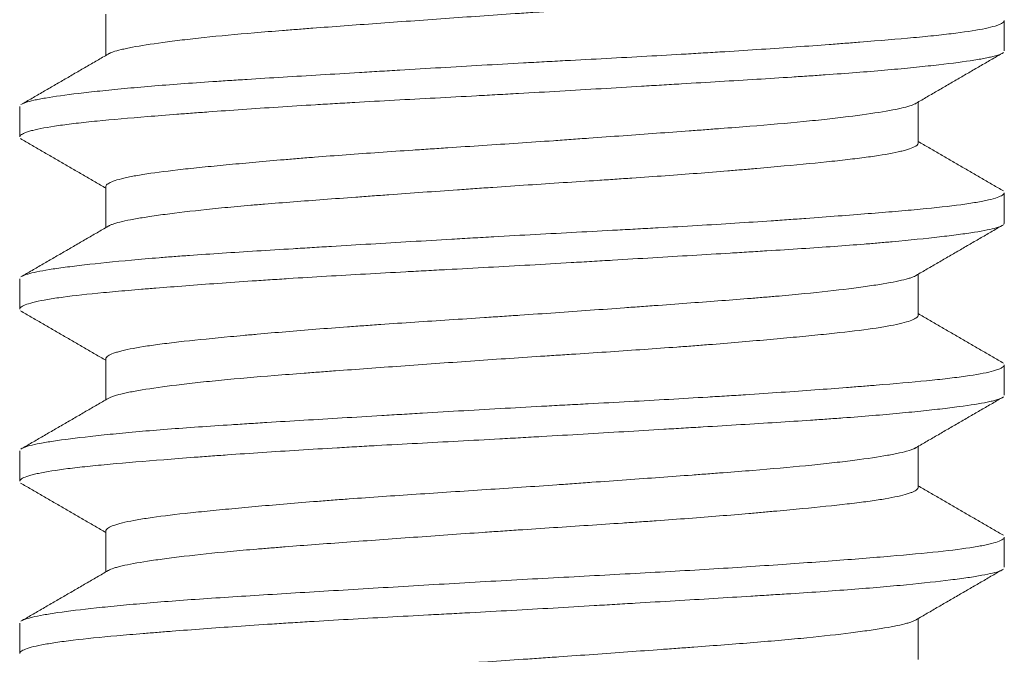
# Model space of a CAD drawing. Header units: millimetres. Extents: x 25 to 1460, y 35 to 806.
# Tile 40 of 47: x 851.77 to 855.77, y 437.78 to 440.36. Entities that reach past the tile are written whole.
import ezdxf

# ---------------------------------------------------------------- set-up
doc = ezdxf.new("R2010")
doc.units = ezdxf.units.MM
doc.layers.add('1', color=7, linetype='Continuous', true_color=0xffffff)

msp = doc.modelspace()

# ---------------------------------------------------------------- linework, layer by layer
at = {"layer": '1', "color": 155, "linetype": 'Continuous', "lineweight": 18}
for p, q in [((852.1177, 440.3795), (852.1177, 440.2125)), ((855.7677, 440.2316), (855.7677, 440.3536)), ((855.4177, 439.856), (855.4177, 440.0228)), ((851.7677, 440.004), (851.7677, 439.8817)), ((852.1177, 439.6791), (852.1177, 439.5125)), ((855.7677, 439.5312), (855.7677, 439.6539)), ((855.7677, 439.5308), (855.7656, 439.526)), ((851.7677, 439.3036), (851.7677, 439.1814)), ((855.4177, 439.1559), (855.4177, 439.3228)), ((852.1177, 438.9795), (852.1177, 438.8125)), ((855.7677, 438.8317), (855.7677, 438.9538)), ((855.4177, 438.4558), (855.4177, 438.6228)), ((851.7677, 438.6041), (851.7677, 438.4814)), ((852.1177, 438.2793), (852.1177, 438.1125)), ((855.7677, 438.1312), (855.7677, 438.2537)), ((851.7677, 437.9037), (851.7677, 437.7817)), ((855.4177, 437.7562), (855.4177, 437.9228))]:
    msp.add_line(p, q, dxfattribs=at)
for points, knots in [([(852.1282, 440.2186), (852.133, 440.2214), (852.1393, 440.2241), (852.1561, 440.2298), (852.1671, 440.2329), (852.1867, 440.2376), (852.1937, 440.2392), (852.2089, 440.2424), (852.2169, 440.244), (852.2594, 440.252), (852.3008, 440.2584), (852.3737, 440.2683), (852.3999, 440.2717), (852.442, 440.2767), (852.4565, 440.2784), (852.4862, 440.2817), (852.5014, 440.2834), (852.5793, 440.2917), (852.6474, 440.2981), (852.7579, 440.3074), (852.7961, 440.3105), (852.8557, 440.3152), (852.8759, 440.3168), (852.9166, 440.3199), (852.9372, 440.3215), (853.0412, 440.3294), (853.1278, 440.3357), (853.2626, 440.3455), (853.3084, 440.3488), (853.4017, 440.3556), (853.4486, 440.3589), (853.5898, 440.369), (853.6845, 440.3757), (853.8038, 440.3837), (853.8277, 440.3853), (853.8756, 440.3885), (853.8996, 440.3901), (853.9715, 440.3948), (854.019, 440.3979), (854.1596, 440.4072), (854.2513, 440.4133), (854.3633, 440.4212), (854.3855, 440.4228), (854.4298, 440.4261), (854.4518, 440.4277), (854.517, 440.4326), (854.5593, 440.4359), (854.6827, 440.4458), (854.7603, 440.4525), (854.8515, 440.4608), (854.8695, 440.4624), (854.9048, 440.4657), (854.9222, 440.4674), (854.9729, 440.4722), (855.005, 440.4754), (855.0965, 440.4848), (855.1508, 440.4909), (855.2104, 440.4987), (855.2219, 440.5003), (855.244, 440.5035), (855.2547, 440.5051), (855.2849, 440.5099), (855.3031, 440.5132), (855.3516, 440.5229), (855.3762, 440.5296), (855.4011, 440.5397), (855.4074, 440.5431), (855.4154, 440.5496), (855.4175, 440.5526), (855.4177, 440.5557)], [0, 0, 0, 0, 0.025276, 0.025276, 0.053998, 0.053998, 0.068359, 0.068359, 0.082721, 0.082721, 0.140165, 0.140165, 0.168888, 0.168888, 0.183249, 0.183249, 0.19761, 0.19761, 0.255055, 0.255055, 0.283778, 0.283778, 0.298139, 0.298139, 0.3125, 0.3125, 0.369945, 0.369945, 0.398667, 0.398667, 0.42739, 0.42739, 0.484835, 0.484835, 0.499196, 0.499196, 0.513557, 0.513557, 0.542279, 0.542279, 0.599724, 0.599724, 0.614085, 0.614085, 0.628447, 0.628447, 0.657169, 0.657169, 0.714614, 0.714614, 0.728975, 0.728975, 0.743336, 0.743336, 0.772059, 0.772059, 0.829504, 0.829504, 0.843865, 0.843865, 0.858226, 0.858226, 0.886949, 0.886949, 0.944393, 0.944393, 0.973116, 0.973116, 1, 1, 1, 1]), ([(851.7774, 440.0149), (851.7812, 440.017), (851.7861, 440.019), (851.8008, 440.0241), (851.8119, 440.027), (851.8321, 440.0315), (851.8394, 440.033), (851.8553, 440.0361), (851.8638, 440.0376), (851.9092, 440.0453), (851.9541, 440.0515), (852.034, 440.0611), (852.0628, 440.0644), (852.1091, 440.0693), (852.1251, 440.0709), (852.1581, 440.0742), (852.1752, 440.0759), (852.2626, 440.0841), (852.3392, 440.0905), (852.4638, 440.0997), (852.507, 440.1027), (852.5742, 440.1073), (852.5971, 440.1088), (852.6436, 440.1118), (852.6673, 440.1133), (852.7867, 440.1209), (852.8863, 440.127), (853.0415, 440.1363), (853.0942, 440.1395), (853.1747, 440.1444), (853.2018, 440.146), (853.2565, 440.1493), (853.2841, 440.1509), (853.4221, 440.1592), (853.5333, 440.1658), (853.7014, 440.1755), (853.7577, 440.1787), (853.8424, 440.1833), (853.8706, 440.1849), (853.9273, 440.188), (853.9557, 440.1895), (854.0966, 440.197), (854.207, 440.2029), (854.369, 440.2119), (854.4224, 440.215), (854.5017, 440.2196), (854.5279, 440.2212), (854.5802, 440.2243), (854.6061, 440.2259), (854.7339, 440.2339), (854.8308, 440.2404), (854.9683, 440.2502), (855.0129, 440.2534), (855.0777, 440.2583), (855.0989, 440.26), (855.1408, 440.2632), (855.1614, 440.2648), (855.2616, 440.2727), (855.3341, 440.2787), (855.4315, 440.2876), (855.4621, 440.2906), (855.5052, 440.2952), (855.519, 440.2967), (855.5458, 440.2998), (855.5586, 440.3014), (855.6199, 440.3091), (855.6598, 440.3155), (855.7061, 440.3252), (855.7193, 440.3285), (855.7356, 440.3334), (855.7405, 440.3351), (855.7491, 440.3384), (855.7528, 440.3401), (855.7637, 440.3459), (855.7677, 440.3501), (855.7677, 440.3541)], [0, 0, 0, 0, 0.019128, 0.019128, 0.046931, 0.046931, 0.060832, 0.060832, 0.074733, 0.074733, 0.130338, 0.130338, 0.158141, 0.158141, 0.172042, 0.172042, 0.185943, 0.185943, 0.241548, 0.241548, 0.269351, 0.269351, 0.283252, 0.283252, 0.297153, 0.297153, 0.352758, 0.352758, 0.38056, 0.38056, 0.394462, 0.394462, 0.408363, 0.408363, 0.463968, 0.463968, 0.49177, 0.49177, 0.505672, 0.505672, 0.519573, 0.519573, 0.575178, 0.575178, 0.60298, 0.60298, 0.616882, 0.616882, 0.630783, 0.630783, 0.686388, 0.686388, 0.71419, 0.71419, 0.728092, 0.728092, 0.741993, 0.741993, 0.797598, 0.797598, 0.8254, 0.8254, 0.839302, 0.839302, 0.853203, 0.853203, 0.908808, 0.908808, 0.93661, 0.93661, 0.950512, 0.950512, 0.964413, 0.964413, 1, 1, 1, 1]), ([(855.7582, 440.2204), (855.7513, 440.2166), (855.7406, 440.2129), (855.7204, 440.2076), (855.714, 440.2061), (855.7001, 440.2031), (855.6776, 440.1985), (855.65, 440.1939), (855.5885, 440.1847), (855.5388, 440.1783), (855.4657, 440.1702), (855.4506, 440.1685), (855.4191, 440.1652), (855.3706, 440.1603), (855.3182, 440.1554), (855.2081, 440.1457), (855.1278, 440.1395), (855.0186, 440.1319), (854.9963, 440.1304), (854.9509, 440.1273), (854.882, 440.1228), (854.8105, 440.1183), (854.6643, 440.1092), (854.5624, 440.1031), (854.4295, 440.0951), (854.4026, 440.0934), (854.3484, 440.0902), (854.2669, 440.0853), (854.1846, 440.0804), (854.0189, 440.0705), (853.9071, 440.0639), (853.7655, 440.056), (853.7371, 440.0544), (853.6802, 440.0512), (853.5953, 440.0466), (853.5114, 440.0421), (853.345, 440.0332), (853.2358, 440.0273), (853.1016, 440.0196), (853.0749, 440.0181), (853.0218, 440.015), (852.9431, 440.0103), (852.8672, 440.0055), (852.719, 439.9959), (852.6249, 439.9894), (852.5134, 439.9811), (852.4914, 439.9795), (852.4481, 439.9762), (852.4269, 439.9746), (852.3648, 439.9698), (852.3253, 439.9667), (852.212, 439.9575), (852.1436, 439.9515), (852.0673, 439.944), (852.0525, 439.9425), (852.024, 439.9394), (851.9828, 439.9348), (851.9468, 439.9302), (851.8813, 439.9208), (851.8464, 439.9143), (851.8141, 439.9061), (851.8082, 439.9044), (851.7976, 439.9011), (851.7835, 439.8961), (851.7748, 439.8912), (851.7688, 439.8855), (851.7676, 439.8831), (851.7677, 439.8807)], [0, 0, 0, 0, 0.03508, 0.03508, 0.048956, 0.048956, 0.062833, 0.090586, 0.090586, 0.146092, 0.146092, 0.159969, 0.159969, 0.173845, 0.201599, 0.201599, 0.257105, 0.257105, 0.270981, 0.270981, 0.284858, 0.312611, 0.312611, 0.368117, 0.368117, 0.381994, 0.381994, 0.39587, 0.423623, 0.423623, 0.47913, 0.47913, 0.493006, 0.493006, 0.506883, 0.534636, 0.534636, 0.590142, 0.590142, 0.604019, 0.604019, 0.617895, 0.645648, 0.645648, 0.701155, 0.701155, 0.715031, 0.715031, 0.728908, 0.728908, 0.756661, 0.756661, 0.812167, 0.812167, 0.826044, 0.826044, 0.83992, 0.867673, 0.867673, 0.923179, 0.923179, 0.937056, 0.937056, 0.950933, 0.978686, 0.978686, 1, 1, 1, 1]), ([(855.4079, 440.017), (855.4074, 440.0168), (855.407, 440.0165), (855.4037, 440.0147), (855.4003, 440.0131), (855.3889, 440.0085), (855.3792, 440.0054), (855.3441, 439.9961), (855.3127, 439.9898), (855.2334, 439.9767), (855.1866, 439.9701), (855.1062, 439.96), (855.0634, 439.955), (855.0167, 439.95), (854.9847, 439.9467), (854.9682, 439.945), (854.884, 439.9368), (854.8116, 439.9306), (854.6954, 439.9213), (854.6355, 439.9166), (854.5728, 439.9119), (854.5304, 439.9087), (854.5088, 439.9071), (854.4002, 439.899), (854.3107, 439.8925), (854.173, 439.8826), (854.1031, 439.8775), (854.0319, 439.8724), (853.9841, 439.869), (853.9601, 439.8673), (853.8402, 439.8589), (853.7447, 439.8524), (853.6017, 439.843), (853.5303, 439.8383), (853.4591, 439.8336), (853.4117, 439.8305), (853.3882, 439.8289), (853.2715, 439.8211), (853.1812, 439.8148), (853.0503, 439.8051), (853.0075, 439.8019), (852.9444, 439.7969), (852.9235, 439.7952), (852.8823, 439.7918), (852.8621, 439.7901), (852.7626, 439.7818), (852.6885, 439.775), (852.5855, 439.7653), (852.5525, 439.7621), (852.5051, 439.7573), (852.4896, 439.7557), (852.4596, 439.7526), (852.4451, 439.751), (852.3747, 439.7432), (852.3257, 439.737), (852.2629, 439.7274), (852.2438, 439.7242), (852.2179, 439.7193), (852.2098, 439.7176), (852.1945, 439.7143), (852.1875, 439.7126), (852.1546, 439.7043), (852.1365, 439.6975), (852.1217, 439.6875), (852.1187, 439.6841), (852.1178, 439.6801), (852.1177, 439.6793), (852.1177, 439.6786)], [0, 0, 0, 0, 0.002413, 0.002413, 0.016774, 0.016774, 0.045496, 0.045496, 0.102941, 0.102941, 0.160386, 0.160386, 0.189108, 0.20347, 0.20347, 0.217831, 0.217831, 0.275276, 0.275276, 0.303998, 0.318359, 0.318359, 0.332721, 0.332721, 0.390165, 0.390165, 0.418888, 0.433249, 0.433249, 0.44761, 0.44761, 0.505055, 0.505055, 0.533778, 0.548139, 0.548139, 0.5625, 0.5625, 0.619945, 0.619945, 0.648667, 0.648667, 0.663028, 0.663028, 0.67739, 0.67739, 0.734835, 0.734835, 0.763557, 0.763557, 0.777918, 0.777918, 0.792279, 0.792279, 0.849724, 0.849724, 0.878447, 0.878447, 0.892808, 0.892808, 0.907169, 0.907169, 0.964614, 0.964614, 0.993336, 0.993336, 1, 1, 1, 1]), ([(852.1289, 439.519), (852.13, 439.5196), (852.1312, 439.5202), (852.1356, 439.5224), (852.1394, 439.524), (852.1479, 439.5271), (852.1526, 439.5286), (852.1788, 439.5364), (852.2077, 439.5426), (852.2625, 439.5522), (852.2828, 439.5554), (852.3161, 439.5604), (852.3277, 439.562), (852.3518, 439.5654), (852.3643, 439.567), (852.4286, 439.5754), (852.4865, 439.582), (852.583, 439.5919), (852.6168, 439.5951), (852.67, 439.5999), (852.6881, 439.6015), (852.7249, 439.6046), (852.7435, 439.6062), (852.8382, 439.614), (852.9183, 439.6201), (853.045, 439.6296), (853.0884, 439.6328), (853.1551, 439.6377), (853.1775, 439.6393), (853.2225, 439.6426), (853.2451, 439.6442), (853.3588, 439.6525), (853.4515, 439.6592), (853.5697, 439.6675), (853.5934, 439.6692), (853.6411, 439.6726), (853.6651, 439.6742), (853.7373, 439.6792), (853.7852, 439.6825), (853.9281, 439.692), (854.0224, 439.6981), (854.1391, 439.7058), (854.1624, 439.7074), (854.2089, 439.7105), (854.2321, 439.7121), (854.301, 439.7168), (854.3461, 439.72), (854.4784, 439.7296), (854.563, 439.7361), (854.6643, 439.7444), (854.6843, 439.7461), (854.7238, 439.7494), (854.7434, 439.7511), (854.8009, 439.7561), (854.8377, 439.7595), (854.9438, 439.7693), (855.0086, 439.7756), (855.0823, 439.7834), (855.0967, 439.785), (855.1246, 439.7881), (855.1382, 439.7897), (855.1774, 439.7944), (855.2017, 439.7975), (855.2688, 439.8069), (855.3061, 439.8133), (855.3434, 439.8216), (855.3503, 439.8232), (855.3633, 439.8266), (855.3693, 439.8283), (855.3856, 439.8333), (855.3943, 439.8367), (855.412, 439.8454), (855.4176, 439.8508), (855.4177, 439.856)], [0, 0, 0, 0, 0.005744, 0.005744, 0.020106, 0.020106, 0.034467, 0.034467, 0.091912, 0.091912, 0.120634, 0.120634, 0.134995, 0.134995, 0.149357, 0.149357, 0.206801, 0.206801, 0.235524, 0.235524, 0.249885, 0.249885, 0.264246, 0.264246, 0.321691, 0.321691, 0.350414, 0.350414, 0.364775, 0.364775, 0.379136, 0.379136, 0.436581, 0.436581, 0.450942, 0.450942, 0.465303, 0.465303, 0.494026, 0.494026, 0.551471, 0.551471, 0.565832, 0.565832, 0.580193, 0.580193, 0.608915, 0.608915, 0.66636, 0.66636, 0.680722, 0.680722, 0.695083, 0.695083, 0.723805, 0.723805, 0.78125, 0.78125, 0.795611, 0.795611, 0.809972, 0.809972, 0.838695, 0.838695, 0.89614, 0.89614, 0.910501, 0.910501, 0.924862, 0.924862, 0.953585, 0.953585, 1, 1, 1, 1]), ([(851.7769, 439.3146), (851.7795, 439.3161), (851.7828, 439.3176), (851.7905, 439.3206), (851.795, 439.3221), (851.8204, 439.3296), (851.8499, 439.3356), (851.9075, 439.3448), (851.929, 439.3479), (851.9645, 439.3526), (851.9769, 439.3542), (852.0029, 439.3574), (852.0165, 439.3591), (852.0868, 439.3672), (852.1507, 439.3738), (852.2575, 439.3835), (852.295, 439.3867), (852.354, 439.3915), (852.3741, 439.3931), (852.4154, 439.3962), (852.4365, 439.3977), (852.5438, 439.4054), (852.6348, 439.4113), (852.7788, 439.4203), (852.8281, 439.4234), (852.9039, 439.428), (852.9295, 439.4296), (852.9813, 439.4327), (853.0076, 439.4343), (853.1396, 439.4423), (853.2474, 439.4487), (853.4122, 439.4586), (853.4677, 439.4619), (853.5516, 439.4668), (853.5798, 439.4685), (853.6363, 439.4717), (853.6648, 439.4734), (853.8066, 439.4815), (853.9189, 439.4875), (854.0859, 439.4965), (854.1413, 439.4994), (854.224, 439.5039), (854.2515, 439.5054), (854.3063, 439.5084), (854.3337, 439.51), (854.4693, 439.5176), (854.5735, 439.5238), (854.7236, 439.5333), (854.7726, 439.5366), (854.8446, 439.5414), (854.8683, 439.5431), (854.9152, 439.5464), (854.9384, 439.548), (855.0523, 439.5563), (855.1365, 439.5628), (855.2528, 439.5721), (855.2899, 439.5751), (855.343, 439.5796), (855.3603, 439.5811), (855.3939, 439.5842), (855.4104, 439.5857), (855.4897, 439.5933), (855.5444, 439.5993), (855.6137, 439.6086), (855.6346, 439.6117), (855.6628, 439.6166), (855.6717, 439.6182), (855.6883, 439.6214), (855.6961, 439.6231), (855.7318, 439.6313), (855.7508, 439.6379), (855.7651, 439.6476), (855.7675, 439.6507), (855.7677, 439.6538)], [0, 0, 0, 0, 0.013679, 0.013679, 0.02758, 0.02758, 0.083185, 0.083185, 0.110988, 0.110988, 0.124889, 0.124889, 0.13879, 0.13879, 0.194395, 0.194395, 0.222198, 0.222198, 0.236099, 0.236099, 0.25, 0.25, 0.305605, 0.305605, 0.333407, 0.333407, 0.347309, 0.347309, 0.36121, 0.36121, 0.416815, 0.416815, 0.444617, 0.444617, 0.458519, 0.458519, 0.47242, 0.47242, 0.528025, 0.528025, 0.555827, 0.555827, 0.569729, 0.569729, 0.58363, 0.58363, 0.639235, 0.639235, 0.667037, 0.667037, 0.680939, 0.680939, 0.69484, 0.69484, 0.750445, 0.750445, 0.778247, 0.778247, 0.792149, 0.792149, 0.80605, 0.80605, 0.861655, 0.861655, 0.889457, 0.889457, 0.903359, 0.903359, 0.91726, 0.91726, 0.972865, 0.972865, 1, 1, 1, 1]), ([(855.7588, 439.5208), (855.7587, 439.5207), (855.7531, 439.5176), (855.7451, 439.5145), (855.7148, 439.5056), (855.6854, 439.4997), (855.6368, 439.4919), (855.6264, 439.4904), (855.6047, 439.4872), (855.5705, 439.4825), (855.5318, 439.4777), (855.4481, 439.468), (855.3844, 439.4615), (855.2944, 439.4533), (855.2758, 439.4517), (855.2379, 439.4484), (855.2185, 439.4468), (855.1594, 439.442), (855.1184, 439.439), (854.991, 439.4298), (854.9001, 439.4239), (854.7788, 439.4163), (854.7541, 439.4148), (854.7043, 439.4117), (854.629, 439.4071), (854.5518, 439.4024), (854.395, 439.393), (854.2873, 439.3865), (854.1486, 439.3782), (854.1206, 439.3766), (854.0646, 439.3732), (853.9805, 439.3683), (853.8964, 439.3634), (853.7281, 439.3538), (853.6158, 439.3477), (853.4752, 439.3402), (853.4471, 439.3387), (853.3911, 439.3357), (853.3078, 439.3312), (853.2263, 439.3267), (853.0655, 439.3176), (852.9613, 439.3115), (852.835, 439.3034), (852.8099, 439.3018), (852.7604, 439.2985), (852.6873, 439.2937), (852.6176, 439.2887), (852.4826, 439.279), (852.3984, 439.2725), (852.3006, 439.2647), (852.2813, 439.2631), (852.2439, 439.26), (852.1894, 439.2555), (852.1394, 439.251), (852.0454, 439.242), (851.9907, 439.236), (851.9325, 439.2281), (851.9213, 439.2265), (851.9002, 439.2234), (851.8704, 439.2186), (851.8458, 439.2137), (851.8035, 439.2039), (851.7845, 439.1973), (851.7725, 439.1891), (851.7707, 439.1875), (851.7683, 439.1842), (851.7677, 439.1826), (851.7677, 439.181), (851.7677, 439.181)], [0, 0, 0, 0, 0.000666, 0.028419, 0.028419, 0.083925, 0.083925, 0.097802, 0.097802, 0.111679, 0.139432, 0.139432, 0.194938, 0.194938, 0.208814, 0.208814, 0.222691, 0.222691, 0.250444, 0.250444, 0.30595, 0.30595, 0.319827, 0.319827, 0.333703, 0.361456, 0.361456, 0.416963, 0.416963, 0.430839, 0.430839, 0.444716, 0.472469, 0.472469, 0.527975, 0.527975, 0.541852, 0.541852, 0.555728, 0.583481, 0.583481, 0.638988, 0.638988, 0.652864, 0.652864, 0.666741, 0.694494, 0.694494, 0.75, 0.75, 0.763877, 0.763877, 0.777753, 0.805506, 0.805506, 0.861012, 0.861012, 0.874889, 0.874889, 0.888766, 0.916519, 0.916519, 0.972025, 0.972025, 0.985901, 0.985901, 0.999778, 1, 1, 1, 1]), ([(855.4066, 439.3163), (855.4041, 439.3149), (855.3979, 439.3119), (855.3898, 439.309), (855.3802, 439.3058), (855.3749, 439.3043), (855.3458, 439.2964), (855.3147, 439.2901), (855.2566, 439.2805), (855.2247, 439.2756), (855.1884, 439.2706), (855.1632, 439.2672), (855.1501, 439.2655), (855.0828, 439.2571), (855.0227, 439.2504), (854.9233, 439.2406), (854.8713, 439.2358), (854.8158, 439.2311), (854.778, 439.2279), (854.7588, 439.2263), (854.6615, 439.2185), (854.5796, 439.2123), (854.4508, 439.2028), (854.4069, 439.1995), (854.3396, 439.1946), (854.3168, 439.193), (854.271, 439.1896), (854.248, 439.188), (854.1325, 439.1796), (854.0388, 439.1729), (853.8962, 439.1628), (853.8483, 439.1595), (853.776, 439.1546), (853.7517, 439.1529), (853.7035, 439.1497), (853.6794, 439.1481), (853.5596, 439.1402), (853.4653, 439.1341), (853.3259, 439.1247), (853.2798, 439.1216), (853.2113, 439.1168), (853.1885, 439.1152), (853.1436, 439.112), (853.1214, 439.1104), (853.0118, 439.1023), (852.9282, 439.0957), (852.8089, 439.0857), (852.7702, 439.0823), (852.7137, 439.0772), (852.6952, 439.0756), (852.6591, 439.0722), (852.6414, 439.0706), (852.555, 439.0624), (852.4922, 439.0562), (852.4215, 439.0484), (852.4078, 439.0468), (852.3811, 439.0437), (852.3681, 439.0421), (852.3306, 439.0374), (852.3075, 439.0342), (852.2443, 439.0246), (852.2098, 439.0182), (852.1764, 439.0098), (852.1702, 439.0082), (852.1588, 439.0048), (852.1536, 439.0031), (852.1396, 438.998), (852.1324, 438.9946), (852.1206, 438.9869), (852.1174, 438.9826), (852.1177, 438.9784)], [0, 0, 0, 0, 0.013122, 0.027509, 0.027509, 0.041897, 0.041897, 0.099448, 0.099448, 0.128223, 0.14261, 0.14261, 0.156998, 0.156998, 0.214549, 0.214549, 0.243324, 0.257712, 0.257712, 0.272099, 0.272099, 0.32965, 0.32965, 0.358425, 0.358425, 0.372813, 0.372813, 0.387201, 0.387201, 0.444751, 0.444751, 0.473527, 0.473527, 0.487914, 0.487914, 0.502302, 0.502302, 0.559853, 0.559853, 0.588628, 0.588628, 0.603016, 0.603016, 0.617403, 0.617403, 0.674954, 0.674954, 0.703729, 0.703729, 0.718117, 0.718117, 0.732505, 0.732505, 0.790055, 0.790055, 0.804443, 0.804443, 0.818831, 0.818831, 0.847606, 0.847606, 0.905157, 0.905157, 0.919544, 0.919544, 0.933932, 0.933932, 0.962707, 0.962707, 1, 1, 1, 1]), ([(852.1276, 438.8182), (852.1362, 438.8234), (852.1503, 438.8284), (852.1817, 438.8366), (852.1956, 438.8397), (852.2195, 438.8445), (852.2281, 438.8461), (852.246, 438.8493), (852.2554, 438.8509), (852.3048, 438.859), (852.3515, 438.8656), (852.4321, 438.8756), (852.4607, 438.8789), (852.5064, 438.884), (852.5221, 438.8856), (852.5541, 438.8889), (852.5705, 438.8906), (852.6539, 438.8987), (852.726, 438.9049), (852.842, 438.9142), (852.882, 438.9173), (852.9441, 438.922), (852.9651, 438.9236), (853.0073, 438.9268), (853.0286, 438.9284), (853.136, 438.9363), (853.2248, 438.9428), (853.3625, 438.9527), (853.4091, 438.9561), (853.5038, 438.9629), (853.5511, 438.9662), (853.6934, 438.9763), (853.7884, 438.9827), (853.9075, 438.9906), (853.9313, 438.9922), (853.979, 438.9953), (854.0029, 438.9968), (854.0742, 439.0015), (854.1211, 439.0046), (854.2598, 439.0139), (854.3497, 439.0202), (854.4589, 439.0282), (854.4806, 439.0298), (854.5236, 439.0331), (854.545, 439.0348), (854.6081, 439.0398), (854.6488, 439.0431), (854.7674, 439.0531), (854.8414, 439.0597), (854.9277, 439.0679), (854.9446, 439.0695), (854.9778, 439.0727), (854.9941, 439.0743), (855.0415, 439.0791), (855.0713, 439.0822), (855.1556, 439.0915), (855.205, 439.0977), (855.258, 439.1056), (855.2681, 439.1072), (855.2875, 439.1105), (855.2967, 439.1121), (855.3228, 439.117), (855.3381, 439.1203), (855.3782, 439.1302), (855.3969, 439.1369), (855.4102, 439.1453), (855.4124, 439.147), (855.4156, 439.1503), (855.4167, 439.152), (855.4175, 439.1544), (855.4177, 439.1551), (855.4177, 439.1559)], [0, 0, 0, 0, 0.047248, 0.047248, 0.075917, 0.075917, 0.090252, 0.090252, 0.104587, 0.104587, 0.161927, 0.161927, 0.190596, 0.190596, 0.204931, 0.204931, 0.219266, 0.219266, 0.276606, 0.276606, 0.305275, 0.305275, 0.31961, 0.31961, 0.333945, 0.333945, 0.391284, 0.391284, 0.419954, 0.419954, 0.448624, 0.448624, 0.505963, 0.505963, 0.520298, 0.520298, 0.534633, 0.534633, 0.563303, 0.563303, 0.620642, 0.620642, 0.634977, 0.634977, 0.649312, 0.649312, 0.677982, 0.677982, 0.735321, 0.735321, 0.749656, 0.749656, 0.763991, 0.763991, 0.792661, 0.792661, 0.85, 0.85, 0.864335, 0.864335, 0.87867, 0.87867, 0.907339, 0.907339, 0.964679, 0.964679, 0.979014, 0.979014, 0.993349, 0.993349, 1, 1, 1, 1]), ([(851.7766, 438.6145), (851.7835, 438.6184), (851.7943, 438.6222), (851.8204, 438.6291), (851.834, 438.6321), (851.858, 438.6366), (851.8666, 438.6381), (851.885, 438.6412), (851.8948, 438.6427), (851.9466, 438.6506), (851.9964, 438.6569), (852.0832, 438.6666), (852.1142, 438.6699), (852.1637, 438.6748), (852.1808, 438.6764), (852.2159, 438.6797), (852.234, 438.6814), (852.3267, 438.6895), (852.4072, 438.6958), (852.5371, 438.7048), (852.5818, 438.7078), (852.6513, 438.7123), (852.6749, 438.7138), (852.7228, 438.7168), (852.7471, 438.7184), (852.8704, 438.726), (852.9725, 438.7322), (853.1305, 438.7417), (853.184, 438.7449), (853.2655, 438.7498), (853.2929, 438.7515), (853.3481, 438.7548), (853.376, 438.7564), (853.5157, 438.7647), (853.6277, 438.7713), (853.7961, 438.7808), (853.8523, 438.7839), (853.9366, 438.7885), (853.9648, 438.79), (854.021, 438.793), (854.0493, 438.7945), (854.1897, 438.802), (854.299, 438.808), (854.4586, 438.8171), (854.5111, 438.8202), (854.5887, 438.8249), (854.6144, 438.8264), (854.6653, 438.8296), (854.6907, 438.8312), (854.8158, 438.8393), (854.91, 438.8459), (855.0427, 438.8557), (855.0855, 438.8589), (855.1475, 438.8637), (855.1678, 438.8653), (855.2077, 438.8685), (855.2274, 438.87), (855.323, 438.8778), (855.3914, 438.8837), (855.4823, 438.8927), (855.5106, 438.8957), (855.55, 438.9003), (855.5626, 438.9019), (855.5869, 438.905), (855.5986, 438.9066), (855.6539, 438.9145), (855.6888, 438.9209), (855.7274, 438.9307), (855.7379, 438.934), (855.7503, 438.9389), (855.7539, 438.9406), (855.7598, 438.9439), (855.7621, 438.9455), (855.7663, 438.9494), (855.7675, 438.9515), (855.7677, 438.9536)], [0, 0, 0, 0, 0.036032, 0.036032, 0.063835, 0.063835, 0.077736, 0.077736, 0.091637, 0.091637, 0.147242, 0.147242, 0.175044, 0.175044, 0.188946, 0.188946, 0.202847, 0.202847, 0.258452, 0.258452, 0.286254, 0.286254, 0.300156, 0.300156, 0.314057, 0.314057, 0.369662, 0.369662, 0.397464, 0.397464, 0.411366, 0.411366, 0.425267, 0.425267, 0.480872, 0.480872, 0.508674, 0.508674, 0.522576, 0.522576, 0.536477, 0.536477, 0.592082, 0.592082, 0.619884, 0.619884, 0.633786, 0.633786, 0.647687, 0.647687, 0.703292, 0.703292, 0.731094, 0.731094, 0.744996, 0.744996, 0.758897, 0.758897, 0.814502, 0.814502, 0.842304, 0.842304, 0.856206, 0.856206, 0.870107, 0.870107, 0.925712, 0.925712, 0.953514, 0.953514, 0.967415, 0.967415, 0.981317, 0.981317, 1, 1, 1, 1]), ([(855.7585, 438.8206), (855.7546, 438.8184), (855.7495, 438.8163), (855.7386, 438.8126), (855.7336, 438.8111), (855.7223, 438.8081), (855.7037, 438.8036), (855.68, 438.7991), (855.6259, 438.7899), (855.5811, 438.7837), (855.5136, 438.7756), (855.4995, 438.774), (855.4704, 438.7707), (855.4254, 438.7658), (855.3762, 438.7609), (855.2723, 438.7511), (855.1957, 438.7447), (855.0906, 438.737), (855.0691, 438.7354), (855.0255, 438.7324), (854.9592, 438.7278), (854.89, 438.7234), (854.748, 438.7144), (854.6484, 438.7083), (854.5176, 438.7004), (854.4911, 438.6988), (854.4379, 438.6956), (854.3578, 438.6907), (854.2765, 438.6859), (854.1125, 438.6761), (854.0013, 438.6694), (853.8596, 438.6613), (853.8311, 438.6596), (853.7744, 438.6564), (853.7461, 438.6549), (853.6615, 438.6502), (853.6054, 438.6472), (853.438, 438.6382), (853.3276, 438.6323), (853.1911, 438.6247), (853.1639, 438.6232), (853.11, 438.6201), (853.0301, 438.6155), (852.9526, 438.6108), (852.8008, 438.6013), (852.7038, 438.5949), (852.5881, 438.5866), (852.5652, 438.5849), (852.5203, 438.5817), (852.4544, 438.5767), (852.3924, 438.5719), (852.2734, 438.5625), (852.2008, 438.5566), (852.1188, 438.549), (852.1028, 438.5475), (852.072, 438.5445), (852.0276, 438.5399), (851.988, 438.5354), (851.9153, 438.5261), (851.8753, 438.5198), (851.8365, 438.5116), (851.8292, 438.5099), (851.816, 438.5066), (851.7981, 438.5017), (851.7855, 438.4967), (851.7715, 438.4892), (851.7675, 438.485), (851.7677, 438.4808)], [0, 0, 0, 0, 0.019982, 0.019982, 0.033859, 0.033859, 0.047735, 0.075488, 0.075488, 0.130995, 0.130995, 0.144871, 0.144871, 0.158748, 0.186501, 0.186501, 0.242007, 0.242007, 0.255884, 0.255884, 0.26976, 0.297513, 0.297513, 0.35302, 0.35302, 0.366896, 0.366896, 0.380773, 0.408526, 0.408526, 0.464032, 0.464032, 0.477909, 0.477909, 0.491785, 0.491785, 0.519538, 0.519538, 0.575044, 0.575044, 0.588921, 0.588921, 0.602798, 0.630551, 0.630551, 0.686057, 0.686057, 0.699933, 0.699933, 0.71381, 0.741563, 0.741563, 0.797069, 0.797069, 0.810946, 0.810946, 0.824822, 0.852575, 0.852575, 0.908082, 0.908082, 0.921958, 0.921958, 0.935835, 0.963588, 0.963588, 1, 1, 1, 1]), ([(855.4073, 438.6167), (855.3995, 438.6122), (855.3873, 438.6077), (855.3596, 438.6001), (855.3462, 438.597), (855.3231, 438.5922), (855.3148, 438.5906), (855.2973, 438.5874), (855.2881, 438.5857), (855.2398, 438.5776), (855.1939, 438.571), (855.1144, 438.561), (855.0861, 438.5577), (855.0409, 438.5526), (855.0254, 438.5509), (854.9936, 438.5476), (854.9773, 438.5459), (854.8943, 438.5377), (854.8226, 438.5315), (854.707, 438.5222), (854.6671, 438.519), (854.6053, 438.5143), (854.5843, 438.5127), (854.542, 438.5095), (854.5207, 438.5079), (854.4132, 438.5), (854.3242, 438.4935), (854.1864, 438.4835), (854.1398, 438.4802), (854.0687, 438.4751), (854.0449, 438.4734), (853.9973, 438.47), (853.9735, 438.4683), (853.8544, 438.4599), (853.759, 438.4534), (853.6155, 438.4439), (853.5676, 438.4407), (853.4719, 438.4345), (853.4247, 438.4314), (853.2851, 438.422), (853.1946, 438.4158), (853.0847, 438.4077), (853.0629, 438.4061), (853.0197, 438.4028), (852.9982, 438.4011), (852.9345, 438.3961), (852.8934, 438.3928), (852.774, 438.3827), (852.6993, 438.376), (852.6124, 438.3678), (852.5954, 438.3662), (852.5619, 438.363), (852.5455, 438.3614), (852.4977, 438.3566), (852.4676, 438.3535), (852.3825, 438.3441), (852.3327, 438.3379), (852.2792, 438.3299), (852.269, 438.3283), (852.2494, 438.3251), (852.2401, 438.3234), (852.2137, 438.3185), (852.1982, 438.3152), (852.1578, 438.3053), (852.1389, 438.2985), (852.1227, 438.2884), (852.1194, 438.285), (852.1179, 438.2808), (852.1177, 438.2798), (852.1177, 438.2788)], [0, 0, 0, 0, 0.041897, 0.041897, 0.070672, 0.070672, 0.08506, 0.08506, 0.099448, 0.099448, 0.156998, 0.156998, 0.185773, 0.185773, 0.200161, 0.200161, 0.214549, 0.214549, 0.272099, 0.272099, 0.300875, 0.300875, 0.315262, 0.315262, 0.32965, 0.32965, 0.387201, 0.387201, 0.415976, 0.415976, 0.430364, 0.430364, 0.444751, 0.444751, 0.502302, 0.502302, 0.531077, 0.531077, 0.559853, 0.559853, 0.617403, 0.617403, 0.631791, 0.631791, 0.646179, 0.646179, 0.674954, 0.674954, 0.732505, 0.732505, 0.746892, 0.746892, 0.76128, 0.76128, 0.790055, 0.790055, 0.847606, 0.847606, 0.861994, 0.861994, 0.876381, 0.876381, 0.905157, 0.905157, 0.962707, 0.962707, 0.991483, 0.991483, 1, 1, 1, 1]), ([(852.1282, 438.1186), (852.1333, 438.1216), (852.1404, 438.1246), (852.1542, 438.1291), (852.1595, 438.1307), (852.1709, 438.1338), (852.1771, 438.1354), (852.2106, 438.1432), (852.2451, 438.1495), (852.3081, 438.1593), (852.3311, 438.1626), (852.3684, 438.1676), (852.3813, 438.1693), (852.4079, 438.1726), (852.4217, 438.1743), (852.4921, 438.1826), (852.5546, 438.1893), (852.6576, 438.1989), (852.6935, 438.202), (852.7497, 438.2067), (852.7688, 438.2083), (852.8074, 438.2114), (852.8269, 438.213), (852.9259, 438.2208), (853.0091, 438.227), (853.1398, 438.2366), (853.1844, 438.2398), (853.2755, 438.2465), (853.3215, 438.2498), (853.4602, 438.2598), (853.5541, 438.2665), (853.6731, 438.2748), (853.697, 438.2765), (853.7449, 438.2797), (853.7691, 438.2814), (853.8412, 438.2862), (853.889, 438.2894), (854.0312, 438.2987), (854.1246, 438.3048), (854.2396, 438.3126), (854.2625, 438.3142), (854.3081, 438.3173), (854.3309, 438.3189), (854.3983, 438.3237), (854.4421, 438.3269), (854.5708, 438.3367), (854.6525, 438.3433), (854.7496, 438.3516), (854.7688, 438.3533), (854.8066, 438.3567), (854.8252, 438.3584), (854.8798, 438.3634), (854.9146, 438.3666), (855.0144, 438.3762), (855.0748, 438.3824), (855.1425, 438.3902), (855.1556, 438.3917), (855.1811, 438.3949), (855.1934, 438.3965), (855.2287, 438.4012), (855.2503, 438.4044), (855.3093, 438.4139), (855.3411, 438.4204), (855.3711, 438.4288), (855.3766, 438.4305), (855.3866, 438.4339), (855.3911, 438.4356), (855.403, 438.4406), (855.4088, 438.444), (855.416, 438.4503), (855.4177, 438.4533), (855.4177, 438.4562)], [0, 0, 0, 0, 0.027752, 0.027752, 0.042087, 0.042087, 0.056422, 0.056422, 0.113761, 0.113761, 0.142431, 0.142431, 0.156766, 0.156766, 0.171101, 0.171101, 0.22844, 0.22844, 0.25711, 0.25711, 0.271445, 0.271445, 0.28578, 0.28578, 0.343119, 0.343119, 0.371789, 0.371789, 0.400459, 0.400459, 0.457798, 0.457798, 0.472133, 0.472133, 0.486468, 0.486468, 0.515138, 0.515138, 0.572477, 0.572477, 0.586812, 0.586812, 0.601147, 0.601147, 0.629817, 0.629817, 0.687156, 0.687156, 0.701491, 0.701491, 0.715826, 0.715826, 0.744495, 0.744495, 0.801835, 0.801835, 0.81617, 0.81617, 0.830505, 0.830505, 0.859174, 0.859174, 0.916514, 0.916514, 0.930849, 0.930849, 0.945183, 0.945183, 0.973853, 0.973853, 1, 1, 1, 1]), ([(851.7771, 437.9148), (851.7855, 437.9194), (851.7994, 437.924), (851.8319, 437.9316), (851.8471, 437.9346), (851.8817, 437.9407), (851.9011, 437.9438), (851.9662, 437.9531), (852.0181, 437.9595), (852.1096, 437.9694), (852.142, 437.9727), (852.2102, 437.9792), (852.2461, 437.9825), (852.3589, 437.9921), (852.4411, 437.9982), (852.6201, 438.0104), (852.7143, 438.0164), (852.9116, 438.0285), (853.0147, 438.0347), (853.2302, 438.0477), (853.3395, 438.0543), (853.5612, 438.0674), (853.6735, 438.074), (853.9012, 438.0866), (854.0133, 438.0926), (854.2343, 438.1044), (854.3431, 438.1104), (854.5572, 438.1228), (854.6594, 438.1291), (854.8545, 438.142), (854.9474, 438.1486), (855.1235, 438.1617), (855.2042, 438.1681), (855.3514, 438.1802), (855.4179, 438.1861), (855.5362, 438.1983), (855.5862, 438.2045), (855.6481, 438.2139), (855.6666, 438.2171), (855.6991, 438.2236), (855.7131, 438.2269), (855.7483, 438.2369), (855.7619, 438.2435), (855.7672, 438.2513), (855.7677, 438.2526), (855.7677, 438.254)], [0, 0, 0, 0, 0.042705, 0.042705, 0.070507, 0.070507, 0.09831, 0.09831, 0.153915, 0.153915, 0.181717, 0.181717, 0.20952, 0.20952, 0.265125, 0.265125, 0.32073, 0.32073, 0.376335, 0.376335, 0.43194, 0.43194, 0.487544, 0.487544, 0.543149, 0.543149, 0.598754, 0.598754, 0.654359, 0.654359, 0.709964, 0.709964, 0.765569, 0.765569, 0.821174, 0.821174, 0.876779, 0.876779, 0.904582, 0.904582, 0.932384, 0.932384, 0.987989, 0.987989, 1, 1, 1, 1]), ([(855.759, 438.1209), (855.7565, 438.1194), (855.7534, 438.118), (855.7349, 438.1106), (855.7106, 438.1047), (855.6682, 438.0971), (855.6591, 438.0955), (855.6399, 438.0924), (855.6095, 438.0878), (855.5744, 438.0831), (855.4978, 438.0735), (855.4384, 438.067), (855.3534, 438.0587), (855.3359, 438.0571), (855.3001, 438.0538), (855.2818, 438.0522), (855.2257, 438.0473), (855.1866, 438.0442), (855.0646, 438.0349), (854.9768, 438.029), (854.8588, 438.0214), (854.8349, 438.0199), (854.7865, 438.0168), (854.7133, 438.0123), (854.6379, 438.0077), (854.4843, 437.9983), (854.3781, 437.992), (854.2405, 437.9837), (854.2128, 437.9821), (854.1574, 437.9787), (854.0742, 437.9738), (853.9906, 437.9689), (853.8228, 437.9591), (853.7102, 437.9528), (853.5686, 437.9452), (853.5403, 437.9437), (853.4841, 437.9407), (853.4003, 437.9362), (853.3179, 437.9317), (853.1549, 437.9228), (853.0487, 437.9167), (852.9192, 437.9087), (852.8935, 437.9071), (852.8429, 437.9039), (852.7681, 437.8991), (852.6963, 437.8942), (852.5567, 437.8845), (852.4689, 437.8779), (852.3661, 437.8699), (852.3459, 437.8683), (852.3067, 437.8651), (852.2493, 437.8605), (852.1962, 437.856), (852.0957, 437.847), (852.0363, 437.8411), (851.9719, 437.8333), (851.9595, 437.8318), (851.936, 437.8286), (851.9026, 437.8239), (851.8742, 437.8191), (851.8243, 437.8095), (851.8, 437.8029), (851.7814, 437.7946), (851.7782, 437.7929), (851.7732, 437.7896), (851.7713, 437.788), (851.7685, 437.7846), (851.7677, 437.7829), (851.7677, 437.7811)], [0, 0, 0, 0, 0.013321, 0.013321, 0.068828, 0.068828, 0.082704, 0.082704, 0.096581, 0.124334, 0.124334, 0.17984, 0.17984, 0.193717, 0.193717, 0.207593, 0.207593, 0.235346, 0.235346, 0.290853, 0.290853, 0.304729, 0.304729, 0.318606, 0.346359, 0.346359, 0.401865, 0.401865, 0.415742, 0.415742, 0.429618, 0.457371, 0.457371, 0.512877, 0.512877, 0.526754, 0.526754, 0.540631, 0.568384, 0.568384, 0.62389, 0.62389, 0.637766, 0.637766, 0.651643, 0.679396, 0.679396, 0.734902, 0.734902, 0.748779, 0.748779, 0.762655, 0.790409, 0.790409, 0.845915, 0.845915, 0.859791, 0.859791, 0.873668, 0.901421, 0.901421, 0.956927, 0.956927, 0.970804, 0.970804, 0.98468, 0.98468, 1, 1, 1, 1]), ([(855.4072, 437.9166), (855.405, 437.9154), (855.4026, 437.9142), (855.3963, 437.9114), (855.3922, 437.9098), (855.383, 437.9067), (855.3779, 437.9051), (855.3499, 437.8973), (855.3196, 437.8911), (855.2625, 437.8814), (855.2415, 437.8781), (855.207, 437.8732), (855.195, 437.8715), (855.1702, 437.8681), (855.1574, 437.8665), (855.0913, 437.8581), (855.032, 437.8514), (854.9332, 437.8416), (854.8987, 437.8383), (854.8262, 437.8319), (854.7888, 437.8288), (854.6733, 437.8194), (854.592, 437.8132), (854.4848, 437.8053), (854.4631, 437.8037), (854.4191, 437.8004), (854.3968, 437.7988), (854.3294, 437.7939), (854.2839, 437.7906), (854.1463, 437.7806), (854.0528, 437.7739), (853.9337, 437.7655), (853.9097, 437.7638), (853.8616, 437.7604), (853.8374, 437.7588), (853.765, 437.7538), (853.717, 437.7506), (853.5738, 437.7411), (853.4793, 437.735), (853.3624, 437.7272), (853.3391, 437.7256), (853.2926, 437.7225), (853.2695, 437.7209), (853.2009, 437.7161), (853.1561, 437.7129), (853.0245, 437.7033), (852.9404, 437.6967), (852.8199, 437.6866), (852.7806, 437.6832), (852.7051, 437.6765), (852.669, 437.6732), (852.5648, 437.6634), (852.5013, 437.6571), (852.4294, 437.6493), (852.4154, 437.6477), (852.3882, 437.6445), (852.3752, 437.643), (852.3374, 437.6383), (852.3141, 437.6351), (852.2499, 437.6256), (852.2145, 437.6191), (852.18, 437.6108), (852.1736, 437.6091), (852.1618, 437.6057), (852.1564, 437.604), (852.1419, 437.599), (852.1343, 437.5956), (852.1213, 437.5877), (852.1176, 437.5832), (852.1177, 437.5788)], [0, 0, 0, 0, 0.01128, 0.01128, 0.025668, 0.025668, 0.040055, 0.040055, 0.097606, 0.097606, 0.126381, 0.126381, 0.140769, 0.140769, 0.155157, 0.155157, 0.212707, 0.212707, 0.241483, 0.241483, 0.270258, 0.270258, 0.327808, 0.327808, 0.342196, 0.342196, 0.356584, 0.356584, 0.385359, 0.385359, 0.44291, 0.44291, 0.457297, 0.457297, 0.471685, 0.471685, 0.50046, 0.50046, 0.558011, 0.558011, 0.572399, 0.572399, 0.586786, 0.586786, 0.615562, 0.615562, 0.673112, 0.673112, 0.701888, 0.701888, 0.730663, 0.730663, 0.788214, 0.788214, 0.802601, 0.802601, 0.816989, 0.816989, 0.845764, 0.845764, 0.903315, 0.903315, 0.917703, 0.917703, 0.93209, 0.93209, 0.960866, 0.960866, 1, 1, 1, 1])]:
    msp.add_open_spline(points, degree=3, knots=knots, dxfattribs=at)
for points in [[(855.4039, 440.0147), (855.5839, 440.1194), (855.7641, 440.2238)], [(852.1326, 440.2211), (851.9528, 440.1166), (851.7728, 440.0122)], [(851.7713, 439.8739), (851.9445, 439.7734), (852.1177, 439.6728)], [(855.7645, 439.6612), (855.5911, 439.7618), (855.4177, 439.8625)], [(852.1324, 439.521), (851.9526, 439.4165), (851.7726, 439.3122)], [(855.4039, 439.3147), (855.5839, 439.4194), (855.7641, 439.5238)], [(851.7713, 439.1739), (851.9445, 439.0734), (852.1177, 438.9728)], [(855.7644, 438.9613), (855.591, 439.0618), (855.4177, 439.1625)], [(855.4041, 438.6149), (855.5842, 438.7195), (855.7644, 438.824)], [(852.1323, 438.8209), (851.9524, 438.7164), (851.7725, 438.6121)], [(851.7713, 438.4739), (851.9446, 438.3734), (852.1177, 438.2728)], [(855.7643, 438.2613), (855.591, 438.3618), (855.4177, 438.4625)], [(852.1321, 438.1209), (851.9523, 438.0163), (851.7723, 437.912)], [(855.4041, 437.9149), (855.5842, 438.0195), (855.7643, 438.124)]]:
    msp.add_open_spline(points, degree=2, dxfattribs=at)

doc.saveas('drawing.dxf')
